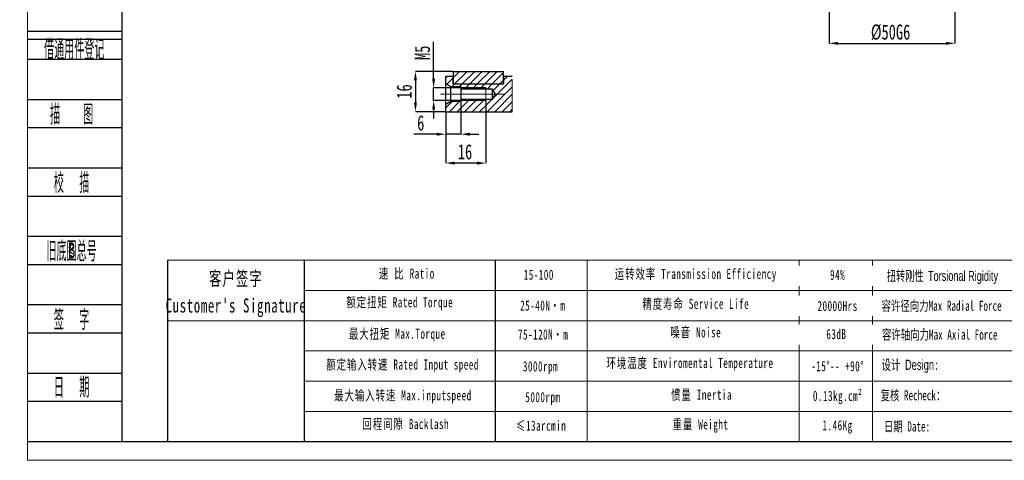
# Model space of a CAD drawing. Header units: millimetres. Extents: x 2126 to 2442, y 256 to 478.
# Tile 1 of 4: x 2126 to 2322, y 256 to 343. Entities that reach past the tile are written whole.
import ezdxf
from ezdxf.enums import TextEntityAlignment as Align

# ---------------------------------------------------------------- set-up
doc = ezdxf.new("R2010")
doc.units = ezdxf.units.MM
doc.linetypes.add('CENTERX2', pattern=[20.32, 12.7, -2.54, 2.54, -2.54])
doc.linetypes.add('PHANTOM', pattern=[12.7, 6.35, -1.27, 1.27, -1.27, 1.27, -1.27])
for name, color, linetype in [('2细线层', 4, 'Continuous'), ('6文字层', 3, 'Continuous'), ('7标注层', 4, 'Continuous')]:
    doc.layers.add(name, color=color, linetype=linetype)
for name, color, linetype, lineweight in [('SLD-0', 7, 'Continuous', 18), ('图框_外框线', 7, 'Continuous', 18), ('尺寸线层', 3, 'Continuous', 18)]:
    doc.layers.add(name, color=color, linetype=linetype, lineweight=lineweight)
doc.styles.add('PC_TEXTSTYLE', font='ISOCP.SHX', dxfattribs={"width": 0.707, "bigfont": 'GBCBIG.SHX'})
doc.styles.add('SLDTEXTSTYLE2', font='txt', dxfattribs={"width": 0.7})
doc.styles.add('标准', font='txt', dxfattribs={"width": 0.667})
doc.dimstyles.new('SLDDIMSTYLE2', dxfattribs={"dimtxt": 3, "dimasz": 1.8, "dimexe": 0, "dimexo": 0.0625, "dimgap": 0.75, "dimtad": 1, "dimlfac": 2, "dimrnd": 1e-09, "dimzin": 12, "dimdsep": 46, "dimtxsty": 'SLDTEXTSTYLE2', "dimsah": 1, "dimcen": 0.09, "dimadec": 0, "dimazin": 3, "dimtfac": 1, "dimtofl": 0, "dimtmove": 0, "dimatfit": 3, "dimfxl": 1, "dimfrac": 2, "dimtolj": 1, "dimtzin": 12, "dimarcsym": 0})
doc.dimstyles.new('SLDDIMSTYLE6', dxfattribs={"dimtxt": 3, "dimasz": 1.8, "dimexe": 0, "dimexo": 0.0625, "dimgap": 0.75, "dimtad": 1, "dimlfac": 2, "dimrnd": 1e-09, "dimzin": 12, "dimdsep": 46, "dimtxsty": 'SLDTEXTSTYLE2', "dimsah": 1, "dimcen": 0.09, "dimadec": 0, "dimazin": 3, "dimtfac": 1, "dimtmove": 0, "dimatfit": 0, "dimfxl": 1, "dimfrac": 2, "dimtolj": 1, "dimtzin": 12, "dimarcsym": 0})
doc.dimstyles.new('SLDDIMSTYLE8', dxfattribs={"dimtxt": 3, "dimasz": 1.8, "dimexe": 0, "dimexo": 0.0625, "dimgap": 0.75, "dimtad": 1, "dimlfac": 2, "dimrnd": 1e-09, "dimzin": 12, "dimdsep": 46, "dimtxsty": 'SLDTEXTSTYLE2', "dimsah": 1, "dimcen": 0.09, "dimadec": 0, "dimazin": 3, "dimtfac": 1, "dimtofl": 0, "dimtmove": 0, "dimatfit": 3, "dimfxl": 1, "dimfrac": 2, "dimtolj": 1, "dimarcsym": 0})

# ---------------------------------------------------------------- blocks, each defined once
blk = doc.blocks.new('*D109')
at = {"layer": 'Defpoints', "color": 0}
for p in [(2286.82, 355.19), (2311.82, 355.19), (2311.82, 338.61)]:
    blk.add_point(p, dxfattribs=at)
at = {"layer": '尺寸线层', "color": 0, "lineweight": -2}
for p, q in [((2286.82, 355.13), (2286.82, 338.61)), ((2311.82, 355.13), (2311.82, 338.61)), ((2288.62, 338.61), (2310.02, 338.61))]:
    blk.add_line(p, q, dxfattribs=at)
at = {"layer": '尺寸线层', "color": 0}
for points in [[(2288.62, 338.91), (2288.62, 338.31), (2286.82, 338.61)], [(2310.02, 338.31), (2310.02, 338.91), (2311.82, 338.61)]]:
    blk.add_solid(points, dxfattribs=at)
at = {"layer": '尺寸线层', "color": 0, "insert": (2299.03, 342.36), "char_height": 3, "attachment_point": 2, "style": 'SLDTEXTSTYLE2'}
blk.add_mtext('\\A1;%%c50G6', dxfattribs=at)
blk = doc.blocks.new('SW_HATCH_1')
at = {"color": 0, "linetype": 'Continuous', "lineweight": 18}
for p, q in [((0, 0), (-0.27, -0.27)), ((2.5, 1), (1.23, -0.27)), ((3.99, 1), (1.49, -1.5)), ((5.49, 1), (2.99, -1.5)), ((6.99, 1), (4.49, -1.5)), ((8.48, 1), (5.98, -1.5)), ((9.98, 1), (7.48, -1.5)), ((11.23, 0.75), (8.98, -1.5)), ((11.97, 0), (11.23, -0.75)), ((1.23, -0.27), (-0.05, -1.55)), ((1.49, -1.5), (0.99, -2)), ((2.99, -1.5), (2.49, -2)), ((4.49, -1.5), (3.54, -2.45)), ((5.98, -1.5), (5.03, -2.45)), ((7.48, -1.5), (6.53, -2.45)), ((8.98, -1.5), (8.03, -2.45)), ((12.93, -0.55), (8.94, -4.53)), ((10.47, -1.5), (9.15, -2.82)), ((11.23, -0.75), (10.47, -1.5)), ((12.93, -2.04), (7.97, -7)), ((12.93, -3.54), (9.46, -7)), ((0.99, -5), (-0.27, -6.26)), ((2.48, -5), (0.48, -7)), ((4.43, -4.55), (1.98, -7)), ((2.93, -4.55), (2.73, -4.76)), ((5.93, -4.55), (3.48, -7)), ((7.42, -4.55), (4.97, -7)), ((8.92, -4.55), (6.47, -7)), ((12.93, -5.04), (10.96, -7)), ((12.93, -6.53), (12.46, -7))]:
    blk.add_line(p, q, dxfattribs=at)
blk = doc.blocks.new('*D121')
at = {"layer": 'Defpoints', "color": 0}
for p in [(2212.17, 333.05), (2204.67, 325.05), (2210.67, 325.05)]:
    blk.add_point(p, dxfattribs=at)
at = {"layer": '尺寸线层', "color": 0, "lineweight": -2}
for p, q in [((2212.11, 333.05), (2204.67, 333.05)), ((2204.67, 331.25), (2204.67, 326.85)), ((2210.61, 325.05), (2204.67, 325.05))]:
    blk.add_line(p, q, dxfattribs=at)
at = {"layer": '尺寸线层', "color": 0}
for points in [[(2204.97, 331.25), (2204.37, 331.25), (2204.67, 333.05)], [(2204.37, 326.85), (2204.97, 326.85), (2204.67, 325.05)]]:
    blk.add_solid(points, dxfattribs=at)
at = {"layer": '尺寸线层', "color": 0, "insert": (2200.92, 329.05), "char_height": 3, "attachment_point": 2, "rotation": 90, "style": 'SLDTEXTSTYLE2'}
blk.add_mtext('\\A1;16', dxfattribs=at)
blk = doc.blocks.new('*D122')
at = {"layer": 'Defpoints', "color": 0}
for p in [(2213.67, 327.05), (2210.67, 325.05), (2210.67, 320.58)]:
    blk.add_point(p, dxfattribs=at)
at = {"layer": '尺寸线层', "color": 0, "lineweight": -2}
for p, q in [((2213.67, 326.98), (2213.67, 320.58)), ((2210.67, 324.98), (2210.67, 320.58)), ((2208.87, 320.58), (2204.37, 320.58)), ((2213.67, 320.58), (2210.67, 320.58)), ((2215.47, 320.58), (2217.27, 320.58))]:
    blk.add_line(p, q, dxfattribs=at)
at = {"layer": '尺寸线层', "color": 0}
for points in [[(2208.87, 320.28), (2208.87, 320.88), (2210.67, 320.58)], [(2215.47, 320.88), (2215.47, 320.28), (2213.67, 320.58)]]:
    blk.add_solid(points, dxfattribs=at)
at = {"layer": '尺寸线层', "color": 0, "insert": (2205.72, 324.33), "char_height": 3, "attachment_point": 2, "style": 'SLDTEXTSTYLE2'}
blk.add_mtext('\\A1;6', dxfattribs=at)
blk = doc.blocks.new('*D123')
at = {"layer": 'Defpoints', "color": 0}
for p in [(2218.67, 327.3), (2210.67, 325.05), (2210.67, 314.84)]:
    blk.add_point(p, dxfattribs=at)
at = {"layer": '尺寸线层', "color": 0, "lineweight": -2}
for p, q in [((2218.67, 327.23), (2218.67, 314.84)), ((2210.67, 324.98), (2210.67, 314.84)), ((2216.87, 314.84), (2212.47, 314.84))]:
    blk.add_line(p, q, dxfattribs=at)
at = {"layer": '尺寸线层', "color": 0}
for points in [[(2212.47, 315.14), (2212.47, 314.54), (2210.67, 314.84)], [(2216.87, 314.54), (2216.87, 315.14), (2218.67, 314.84)]]:
    blk.add_solid(points, dxfattribs=at)
at = {"layer": '尺寸线层', "color": 0, "insert": (2214.51, 318.59), "char_height": 3, "attachment_point": 2, "style": 'SLDTEXTSTYLE2'}
blk.add_mtext('\\A1;16', dxfattribs=at)
blk = doc.blocks.new('*D124')
at = {"layer": 'Defpoints', "color": 0}
for p in [(2208.28, 329.8), (2218.67, 329.8), (2218.67, 327.3)]:
    blk.add_point(p, dxfattribs=at)
at = {"layer": '尺寸线层', "color": 0, "lineweight": -2}
for p, q in [((2208.28, 331.6), (2208.28, 338.88)), ((2218.61, 329.8), (2208.28, 329.8)), ((2208.28, 327.3), (2208.28, 329.8)), ((2218.61, 327.3), (2208.28, 327.3)), ((2208.28, 325.5), (2208.28, 323.7))]:
    blk.add_line(p, q, dxfattribs=at)
at = {"layer": '尺寸线层', "color": 0}
for points in [[(2207.98, 331.6), (2208.58, 331.6), (2208.28, 329.8)], [(2208.58, 325.5), (2207.98, 325.5), (2208.28, 327.3)]]:
    blk.add_solid(points, dxfattribs=at)
at = {"layer": '尺寸线层', "color": 0, "insert": (2204.53, 336.74), "char_height": 3, "attachment_point": 2, "rotation": 90, "style": 'SLDTEXTSTYLE2'}
blk.add_mtext('\\A1;M5', dxfattribs=at)

msp = doc.modelspace()

# ---------------------------------------------------------------- linework, layer by layer
at = {"color": 7, "linetype": 'Continuous', "lineweight": 25}
for p, q in [((2212.173808, 333.046186), (2212.173808, 330.546186)), ((2212.173808, 333.046186), (2222.17381, 333.046186)), ((2222.17381, 330.546186), (2222.17381, 333.046186)), ((2212.173808, 332.046186), (2210.673809, 332.046186)), ((2210.673809, 330.623536), (2210.673809, 332.046186)), ((2210.673809, 330.623536), (2211.673807, 330.046186)), ((2210.673809, 326.468836), (2210.673809, 330.623536)), ((2212.173808, 330.546186), (2212.173808, 332.046186)), ((2212.173808, 330.546186), (2222.17381, 330.546186)), ((2223.872174, 332.046186), (2222.17381, 332.046186)), ((2222.17381, 332.046186), (2222.17381, 330.546186)), ((2211.673807, 330.046186), (2213.673808, 330.046186)), ((2211.673807, 327.046186), (2211.673807, 330.046186)), ((2213.673808, 330.046186), (2213.673808, 329.596186)), ((2213.673808, 329.596186), (2219.873808, 329.596186)), ((2213.673808, 329.596186), (2213.673808, 327.496186)), ((2219.873808, 329.596186), (2220.504712, 328.546186)), ((2219.873808, 329.596186), (2219.873808, 327.496186)), ((2220.504712, 328.546186), (2219.873808, 327.496186)), ((2211.673807, 327.046186), (2210.673809, 326.468836)), ((2213.673808, 327.046186), (2211.673807, 327.046186)), ((2213.673808, 327.496186), (2213.673808, 327.046186)), ((2219.873808, 327.496186), (2213.673808, 327.496186)), ((2210.673809, 325.046186), (2210.673809, 326.468836)), ((2210.673809, 325.046186), (2223.872174, 325.046186))]:
    msp.add_line(p, q, dxfattribs=at)
at = {"color": 7, "linetype": 'PHANTOM', "lineweight": 18}
msp.add_line((2223.872174, 325.046186), (2223.872174, 332.046186), dxfattribs=at)
for p, q in [((2182.54566, 295.572527), (2182.54566, 259.607933)), ((2220.507262, 295.572527), (2220.507262, 259.607933))]:
    msp.add_line(p, q)
at = {"layer": '2细线层'}
for p, q in [((2127.660532, 341.045157), (2146.351044, 341.045157)), ((2127.660532, 339.44847), (2146.351044, 339.44847)), ((2127.660532, 335.45675), (2146.351044, 335.45675)), ((2127.660532, 327.473312), (2146.351044, 327.473312)), ((2127.660532, 321.884904), (2146.351044, 321.884904)), ((2127.660532, 313.901466), (2146.351044, 313.901466)), ((2127.660532, 308.313059), (2146.351044, 308.313059)), ((2127.660532, 300.32962), (2146.351044, 300.32962)), ((2127.660532, 294.741213), (2146.351044, 294.741213)), ((2127.660532, 286.757774), (2146.351044, 286.757774)), ((2127.660532, 281.169367), (2146.351044, 281.169367)), ((2127.660532, 273.185928), (2146.351044, 273.185928)), ((2127.660532, 267.597521), (2146.351044, 267.597521)), ((2127.660532, 259.614082), (2146.351044, 259.614082))]:
    msp.add_line(p, q, dxfattribs=at)
at = {"layer": '7标注层', "color": 0}
msp.add_line((2155.415992, 295.572527), (2155.415992, 259.614082), dxfattribs=at)
at = {"layer": 'SLD-0', "linetype": 'CENTERX2', "lineweight": 18}
msp.add_line((2209.673807, 328.546186), (2224.76651, 328.546186), dxfattribs=at)
at = {"layer": 'SLD-0'}
for p, q in [((2213.673808, 329.796186), (2218.67381, 329.796186)), ((2218.67381, 327.296186), (2218.67381, 329.796186)), ((2213.673808, 327.296186), (2218.67381, 327.296186)), ((2238.797832, 295.572527), (2238.797832, 259.618173)), ((2280.893671, 295.572527), (2280.893671, 259.614082))]:
    msp.add_line(p, q, dxfattribs=at)
at = {"layer": '图框_外框线'}
for p, q in [((2155.415992, 295.572527), (2438.512329, 295.572527)), ((2295.443629, 295.572527), (2295.443629, 259.813539)), ((2182.54566, 289.572847), (2341.651617, 289.572847)), ((2155.415992, 283.573166), (2438.512329, 283.573166)), ((2182.54566, 277.573485), (2438.512329, 277.573485)), ((2182.54566, 271.573805), (2438.512329, 271.573805)), ((2182.54566, 265.574124), (2438.512329, 265.574124))]:
    msp.add_line(p, q, dxfattribs=at)
at = {"layer": '图框_外框线', "color": 3}
msp.add_lwpolyline([(2127.622756, 255.868425), (2442.257986, 255.868425), (2442.257986, 478.36048), (2127.622756, 478.36048)], close=True, dxfattribs=at)
at = {"layer": '图框_外框线', "color": 3, "lineweight": 25}
msp.add_lwpolyline([(2146.351044, 259.614082), (2438.512329, 259.614082), (2438.512329, 474.614823), (2146.351044, 474.614823)], close=True, dxfattribs=at)

# ---------------------------------------------------------------- block references
at = {"color": 7, "linetype": 'Continuous', "lineweight": 18}
msp.add_blockref('SW_HATCH_1', (2210.946888, 332.046186), dxfattribs=at)

# ---------------------------------------------------------------- texts
at = {"layer": '6文字层', "color": 3, "style": 'PC_TEXTSTYLE'}
for s, width, p in [('借通用件登记', 0.667, (2136.904434, 337.558458)), ('描   图', 0.6667, (2136.371745, 324.679108)), ('校  描', 0.667, (2136.371745, 311.107262)), ('旧底图总号', 0.667, (2136.371745, 297.535416)), ('签  字', 0.667, (2136.371745, 283.96357)), ('日  期', 0.667, (2136.376723, 270.471403))]:
    msp.add_text(s, height=3.9917194, dxfattribs=dict(at, width=width)).set_placement(p, align=Align.MIDDLE)
at = {"layer": '6文字层', "width": 0.707}
msp.add_text('B', height=3.193376, dxfattribs=at).set_placement((2136.371745, 297.535416), align=Align.MIDDLE)
at = {"layer": 'SLD-0', "color": 1, "attachment_point": 2, "line_spacing_factor": 1.15057, "style": '标准'}
for s, insert, char_height, width in [("\\T1.1;客户签字\\PCustomer's Signature", (2169.027588, 293.3526), 2.79985097, 34.83043477), ('\\T1.1;速 比 Ratio', (2202.94888, 293.922786), 1.99989355, 16.34095154), ('\\pxqc;{\\T1.1;15-100}', (2229.158499, 293.692115), 1.99989355, 8.50312942), ('\\T1.1;运转效率 Transmission Efficiency', (2260.338945, 293.861325), 1.99989355, 33.98529742), ('{\\T1.1;94%}', (2288.50754, 293.657098), 1.99989355, 25.57600735), ('\\T1.1;额定扭矩 Rated Torque', (2201.543145, 288.233519), 1.99989355, 35.50756199), ('\\T1.1;25-40N·m', (2229.951694, 287.577667), 1.99989355, 16.5643674), ('\\T1.1;精度寿命 Service Life', (2260.338945, 287.917723), 1.99989355, 26.67604269), ('\\T1.1;20000Hrs', (2288.50754, 287.493205), 1.99989355, 25.57600735), ('\\T1.1;最大扭矩 Max.Torque', (2201.051137, 281.982346), 1.99989355, 23.60675707), ('\\T1.1;75-120N·m', (2230.02266, 281.833109), 1.99989355, 19.88985194), ('\\T1.1;噪音 Noise', (2260.338945, 282.260563), 1.99989355, 17.64696113), ('\\T1.1;63dB', (2288.26126, 281.910791), 1.9998936, 13.19694458), ('\\T1.1;额定输入转速 Rated Input speed', (2202.105439, 275.871647), 1.99989355, 31.38502368), ('{\\T1.1;环境温度 Enviromental Temperature}', (2259.1924, 276.173743), 1.99989355, 61.2528632), ('\\T1.1;3000rpm', (2229.504392, 275.50786), 1.99989355, 13.78007763), ('\\T1.1;-15%%D-- +90%%D', (2288.50754, 275.550875), 1.99989355, 17.15564125), ('\\T1.1;最大输入转速 Max.inputspeed ', (2202.175725, 269.760952), 1.99989355, 31.56633463), ('\\T1.1;惯量 Inertia', (2261.485496, 269.872094), 1.99989355, 18.06754202), ('{\\T1.1;0.13kg.cm²}', (2288.50754, 269.65452), 1.99989355, 13.52616394), ('\\T1.1;5000rpm', (2229.98169, 269.401342), 1.99989355, 43.72929044), ('\\T1.1;回程间隙 Backlash', (2202.73802, 264.071685), 1.99989355, 25.59533126), ('\\T1.1;重量 Weight', (2261.270523, 264.000106), 1.99989355, 15.55078251), ('{\\T1.1;≤13arcmin }', (2229.615989, 263.740366), 1.99989355, 15.38414931), ('{\\T1.1;1.46Kg}', (2288.50754, 263.806287), 1.99989355, 13.38099522)]:
    msp.add_mtext(s, dxfattribs=dict(at, insert=insert, char_height=char_height, width=width))
at = {"layer": 'SLD-0', "color": 1, "char_height": 1.99989355, "width": 25.57600735, "attachment_point": 2, "style": '标准'}
for s, insert in [('{\\f宋体|b0|i0|c134|p2;设计 \\fArial|b0|i0|c0|p2;Design}:', (2302.904789, 275.818675)), ('{\\f宋体|b0|i0|c134|p2;复核 Recheck：}', (2303.476232, 269.765205)), ('{\\f宋体|b0|i0|c134|p2;日期 }Date:', (2302.300595, 263.591304))]:
    msp.add_mtext(s, dxfattribs=dict(at, insert=insert))

# ---------------------------------------------------------------- dimensions: what is measured, and where the dimension line sits
at = {"layer": '尺寸线层'}
dim = msp.add_linear_dim(base=(2311.824362, 338.61025), p1=(2286.82459, 355.18986), p2=(2311.824362, 355.18986), text='%%c<>G6', dimstyle='SLDDIMSTYLE8', dxfattribs=at)
dim.commit()
dim.dimension.update_dxf_attribs({"geometry": '*D109', "text_midpoint": (2299.030829, 338.61025), "dimtype": 160})
dim = msp.add_linear_dim(base=(2208.284468, 329.796186), p1=(2218.673809, 327.296186), p2=(2218.673809, 329.796186), angle=90, text='M5', dimstyle='SLDDIMSTYLE6', dxfattribs=at)
dim.commit()
dim.dimension.update_dxf_attribs({"geometry": '*D124', "text_midpoint": (2208.284468, 336.736725), "dimtype": 160})
dim = msp.add_linear_dim(base=(2204.668353, 325.046186), p1=(2212.173809, 333.046186), p2=(2210.673809, 325.046186), angle=90, dimstyle='SLDDIMSTYLE2', dxfattribs=at)
dim.commit()
dim.dimension.update_dxf_attribs({"geometry": '*D121', "text_midpoint": (2204.668353, 329.046186), "dimtype": 160})
for base, p1, dimstyle, picture, middle in [((2210.673809, 320.577766), (2213.673809, 327.046186), 'SLDDIMSTYLE6', '*D122', (2205.719619, 320.577766)), ((2210.673809, 314.844548), (2218.673809, 327.296186), 'SLDDIMSTYLE2', '*D123', (2214.512415, 314.844548))]:
    dim = msp.add_linear_dim(base=base, p1=p1, p2=(2210.673809, 325.046186), dimstyle=dimstyle, dxfattribs=at)
    dim.commit()
    dim.dimension.update_dxf_attribs({"geometry": picture, "text_midpoint": middle, "dimtype": 160})

# ---------------------------------------------------------------- next in the draw order: texts
at = {"layer": 'SLD-0', "color": 1, "char_height": 1.99989355, "width": 61.2528632, "attachment_point": 2, "style": '标准', "bg_fill": 2}
for s, insert in [('{\\f宋体|b0|i0|c134|p2;\\W0.65;扭转刚性 \\fArial|b0|i0|c0|p34;Torsional Rigidity}', (2309.340336, 293.46182)), ('{\\f宋体|b0|i0|c134|p2;容许径向力Max Radial Force}', (2309.171837, 287.528469)), ('{\\f宋体|b0|i0|c134|p2;容许轴向力Max Axial Force}', (2308.797226, 281.813545)), ('{\\fSimSun|b0|i0|c134|p2;\\T1.1;刘建勇 }', (2331.468232, 275.649802))]:
    msp.add_mtext(s, dxfattribs=dict(at, insert=insert))

# ---------------------------------------------------------------- next in the draw order: texts
for s, insert in [('{\\fSimSun|b1|i0|c134|p2;460 N}', (2332.000316, 287.387081)), ('{\\fSimSun|b1|i0|c134|p2;230 N}', (2332.238595, 281.726495))]:
    msp.add_mtext(s, dxfattribs=dict(at, insert=insert))

doc.saveas('drawing.dxf')
